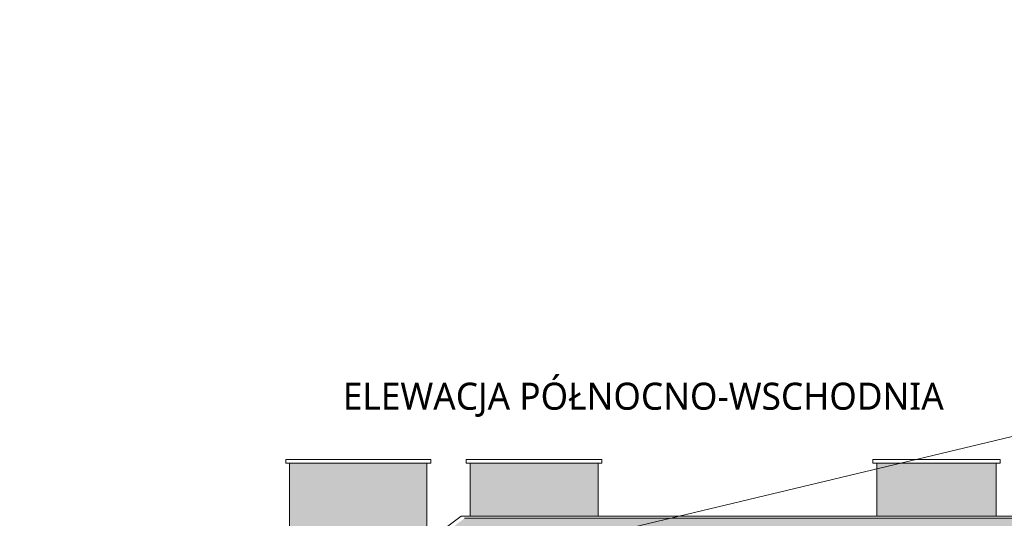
# Model space of a CAD drawing. Header units: millimetres. Extents: x 284606 to 628701, y -213781 to -93475.
# Tile 68 of 102: x 303441 to 304715, y -97677 to -97032. Entities that reach past the tile are written whole.
import ezdxf

# ---------------------------------------------------------------- set-up
doc = ezdxf.new("R2010")
doc.units = ezdxf.units.MM
doc.linetypes.add('HIDDEN', pattern=[9.525, 6.35, -3.175])
for name, color, linetype, lineweight in [('!STR_Konstrukcja 0.20', 200, 'Continuous', 20), ('!STR_Ocieplenie 0.05', 1, 'Continuous', 5), ('!STR_Przerywana 0.09', 8, 'HIDDEN', 9)]:
    doc.layers.add(name, color=color, linetype=linetype, lineweight=lineweight)
doc.layers.add('!STR_Kreskowanie ścian', color=7, linetype='Continuous', lineweight=5, true_color=0xa6a6a6)
doc.styles.add('{18b73a54-fa43-428c-adcb-c1c7bbdf2c84}', font='Simplex.shx')

msp = doc.modelspace()

# ---------------------------------------------------------------- hatches: boundary and pattern name
at = {"layer": '!STR_Kreskowanie ścian', "ltscale": 0.3}
h = msp.add_hatch(dxfattribs=at)
h.set_pattern_fill('AR-B816', color=8, scale=0.04)
h.set_pattern_definition([(0, (11300.432, 0), (0, 8.128), []), (90, (11300.432, 0), (-8.128, 8.128), [8.128, -8.128])])
h.paths.add_polyline_path([(298643.6, -97608.5), (298603.6, -97608.5), (298603.6, -97683.2), (298618.2, -97673.8), (298643.6, -97690.1)])
h.paths.add_polyline_path([(300036, -97608.5), (299930, -97608.5), (299930, -97853.7), (300036, -97753.3)])
h.paths.add_polyline_path([(300522.4, -97608.5), (300368, -97608.5), (300368, -97673.8), (300522.4, -97673.8)])
h.paths.add_polyline_path([(301048.5, -97608.5), (300882.9, -97608.5), (300882.9, -97673.8), (301048.5, -97673.8)])
h.paths.add_polyline_path([(301282.1, -97608.5), (301104.6, -97608.5), (301104.6, -97714.7), (301282.1, -97886.5)])
h.paths.add_polyline_path([(302551.7, -97608.5), (302511.7, -97608.5), (302511.7, -97690.1), (302537.1, -97673.8), (302551.7, -97683.2)])
h.paths.add_polyline_path([(303967.5, -97605.5), (303789.9, -97605.5), (303789.9, -97840.3), (303967.5, -97707.3)])
h.paths.add_polyline_path([(304189.1, -97605.5), (304023.5, -97605.5), (304023.5, -97673.8), (304189.1, -97673.8)])
h.paths.add_polyline_path([(304704.1, -97605.5), (304549.6, -97605.5), (304549.6, -97673.8), (304704.1, -97673.8)])
h.paths.add_polyline_path([(305142.1, -97611.3), (305036.1, -97611.3), (305036.1, -97756.8), (305100.3, -97822.2), (305142.1, -97822.2)])
at = {"layer": '!STR_Kreskowanie ścian', "ltscale": 1.5}
h = msp.add_hatch(dxfattribs=at)
h.set_pattern_fill('AR-B88', color=8, scale=0.1)
h.set_pattern_definition([(0, (11300.432, 0), (0, 20.32), []), (90, (11300.432, 0), (-10.16, 20.32), [20.32, -20.32])])
h.paths.add_polyline_path([(303667.4, -98086.7), (303654.2, -98086.7), (303654.2, -98076.7), (303667.4, -98076.7), (303667.4, -98023), (303554.5, -98023), (303529.9, -98299.8), (303667.4, -98299.8)])
h.paths.add_polyline_path([(303529.9, -98299.8), (303529.8, -98301.4), (303473.8, -98347.5), (303952.1, -98347.5), (304013.4, -98301.3), (304013.7, -98299.8)])
h.paths.add_polyline_path([(303905.2, -98086.7), (303893.3, -98086.7), (303893.3, -98076.7), (303905.2, -98076.7), (303905.2, -98023), (303796.4, -98023), (303796.4, -98076.7), (303811.5, -98076.7), (303811.5, -98086.7), (303796.4, -98086.7), (303796.4, -98299.8), (303905.2, -98299.8)])
h.paths.add_polyline_path([(304055.6, -98042.8), (304055.6, -98023), (303993.2, -98023), (303993.2, -98076.7), (304008.3, -98076.7), (304008.3, -98086.7), (303993.2, -98086.7), (303993.2, -98299.8), (304008.9, -98299.8), (304009.7, -98299.1)])
h.paths.add_polyline_path([(304453.3, -97721.6), (304055.6, -98020.8), (304055.6, -98023), (303993.2, -98023), (303993.2, -98076.7), (304008.3, -98076.7), (304008.3, -98086.7), (303893.3, -98086.7), (303893.3, -98076.7), (303905.2, -98076.7), (303905.2, -98023), (303796.4, -98023), (303796.4, -98076.7), (303811.5, -98076.7), (303811.5, -98086.7), (303654.2, -98086.7), (303654.2, -98076.7), (303667.4, -98076.7), (303667.4, -98023), (303553.5, -98023), (304016.4, -97676.6), (304950.3, -97676.6), (304954.6, -97673.8), (304954.6, -97673.8), (305100.3, -97822.2), (305479.1, -97822.2), (305479.1, -98001.7), (305494.6, -98001.7), (305494.6, -98011.7), (304839, -98011.7)])
h.paths.add_polyline_path([(304850.3, -97899.3), (304850.3, -97822.2), (305050.3, -97822.2), (305050.3, -97899.3), (305050.3, -97909.3), (305050.3, -97989.3), (304850.3, -97989.3)], flags=16)
h.paths.add_polyline_path([(304850.3, -97919.3), (304870.3, -97919.3), (304940.3, -97919.3), (304960.3, -97919.3), (305050.3, -97919.3), (305050.3, -97969.3), (305030.3, -97969.3), (304850.3, -97969.3)], flags=0)
h.paths.add_polyline_path([(304875.3, -97924.3), (304935.3, -97924.3), (304935.3, -97964.3), (304875.3, -97964.3)], flags=0)
h.paths.add_polyline_path([(304878.3, -97927.3), (304903.8, -97927.3), (304903.8, -97961.3), (304878.3, -97961.3)], flags=0)
h.paths.add_polyline_path([(304906.8, -97927.3), (304932.3, -97927.3), (304932.3, -97961.3), (304906.8, -97961.3)], flags=0)
h.paths.add_polyline_path([(304960.3, -97919.3), (305030.3, -97919.3), (305030.3, -97969.3), (304960.3, -97969.3)], flags=0)
h.paths.add_polyline_path([(304965.3, -97924.3), (305025.3, -97924.3), (305025.3, -97964.3), (304965.3, -97964.3)], flags=0)
h.paths.add_polyline_path([(304968.3, -97927.3), (304993.8, -97927.3), (304993.8, -97961.3), (304968.3, -97961.3)], flags=0)
h.paths.add_polyline_path([(304996.8, -97927.3), (305022.3, -97927.3), (305022.3, -97961.3), (304996.8, -97961.3)], flags=0)

# ---------------------------------------------------------------- linework, layer by layer
at = {"layer": '!STR_Konstrukcja 0.20', "color": 8, "ltscale": 1.5}
for p, q in [((304012.1, -97673.8), (304954.6, -97673.8)), ((304950.3, -97676.6), (304016.4, -97676.6))]:
    msp.add_line(p, q, dxfattribs=at)
for points in [[(303784.9, -97605.5), (303972.5, -97605.5), (303972.5, -97600.5), (303784.9, -97600.5)], [(304018.5, -97605.5), (304194.1, -97605.5), (304194.1, -97600.5), (304018.5, -97600.5)], [(304544.6, -97605.5), (304709.1, -97605.5), (304709.1, -97600.5), (304544.6, -97600.5)]]:
    msp.add_lwpolyline(points, close=True, dxfattribs=at)
for points in [[(303967.5, -97707.3), (303967.5, -97605.5), (303789.9, -97605.5), (303789.9, -97840.3)], [(304189.1, -97673.8), (304189.1, -97605.5), (304023.5, -97605.5), (304023.5, -97673.8)], [(304704.1, -97673.8), (304704.1, -97605.5), (304549.6, -97605.5), (304549.6, -97673.8)], [(303469.1, -98347.5), (303527, -98299.8), (303549.1, -98020.8), (304012.1, -97673.8)]]:
    msp.add_lwpolyline(points, dxfattribs=at)
at = {"layer": '!STR_Ocieplenie 0.05', "color": 253, "ltscale": 1.5, "true_color": 0x999999}
msp.add_line((295259.9, -99834.4), (306978.1, -97031.7), dxfattribs=at)

# ---------------------------------------------------------------- texts
at = {"layer": '!STR_Przerywana 0.09', "color": 8, "ltscale": 0.3, "insert": (303858.8, -97501.2), "char_height": 35, "attachment_point": 1, "style": '{18b73a54-fa43-428c-adcb-c1c7bbdf2c84}'}
msp.add_mtext_dynamic_manual_height_columns('{\\fSegoe UI Variable Display Light|b0|i0|c238|p2;ELEWACJA PÓŁNOCNO-WSCHODNIA}', width=1029.733, gutter_width=453.6, heights=[0], dxfattribs=at)

doc.saveas('drawing.dxf')
